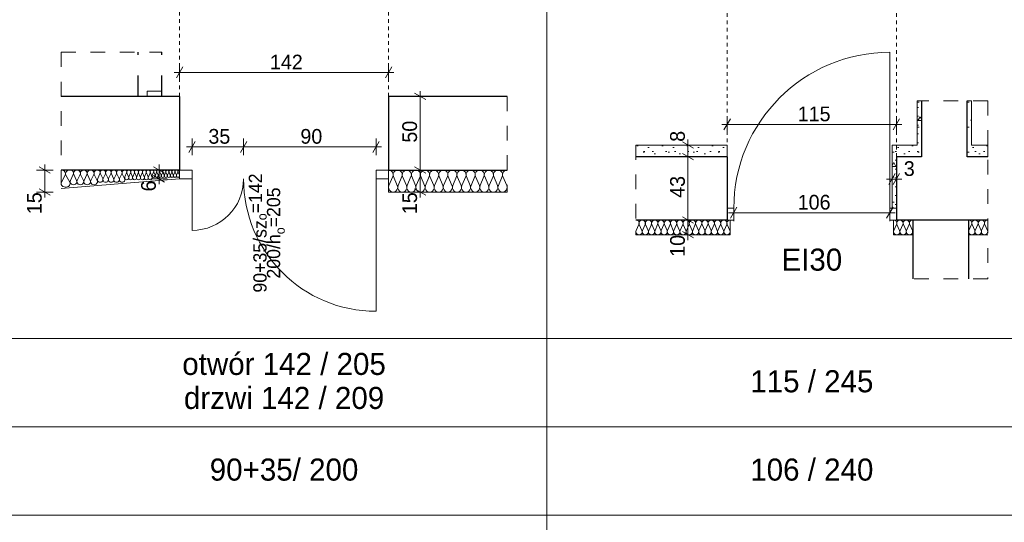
# Model space of a CAD drawing. Extents: x -11111 to 81789, y 5521 to 20371.
# Tile 11 of 13: x 70758 to 77447, y 13171 to 16586. Entities that reach past the tile are written whole.
import ezdxf

# ---------------------------------------------------------------- set-up
doc = ezdxf.new("R2010")
doc.units = 0
doc.header["$MEASUREMENT"] = 0
for name, pattern in [('Dashed', [282.222223, 141.111112, -141.111112]), ('Hidden Line', [50, 25, -25]), ('Przerywana', [200, 100, -100])]:
    doc.linetypes.add(name, pattern=pattern)
doc.layers.add('arch izolacje_Nr_Pióra__3', color=7, linetype='Continuous', lineweight=18, true_color=0xff6600)
doc.layers.add('Arch ocieplenie_Nr_Pióra__22', color=7, linetype='Continuous', lineweight=9, true_color=0x7f7f7f)
doc.layers.add('Arch ocieplenie', color=7, linetype='Continuous')
doc.layers.add('Arch wymiary', color=7, linetype='Continuous')
for name, color, linetype, lineweight in [('Arch ocieplenie_Nr_Pióra__21', 7, 'Continuous', 13), ('Arch opisy okien_Nr_Pióra__1', 7, 'Continuous', 25), ('Arch opisy_Nr_Pióra__21', 7, 'Continuous', 13), ('Arch wymiary_Nr_Pióra__5', 7, 'Continuous', 13), ('INWENT OPISY_Nr_Pióra__21', 7, 'Continuous', 13), ('INWENT. DRZWI_Nr_Pióra__21', 7, 'Continuous', 13), ('INWENT.ŚCIANY_Nr_Pióra__1', 7, 'Continuous', 25), ('INWENT.ŚCIANY_Nr_Pióra__21', 7, 'Continuous', 13), ('INWENT.ŚCIANY_Nr_Pióra__5', 7, 'Continuous', 13)]:
    doc.layers.add(name, color=color, linetype=linetype, lineweight=lineweight)
doc.styles.add('GENERATED_STYLE_1', font='txt')
doc.styles.add('GENERATED_STYLE_2', font='txt')
doc.styles.add('GENERATED_STYLE_3', font='txt')
doc.styles.add('GENERATED_STYLE_9', font='txt')
doc.dimstyles.new('GENERATED_STYLE__1', dxfattribs={"dimtxt": 100, "dimasz": 57, "dimexe": 0.18, "dimexo": 0, "dimgap": 0.09, "dimtad": 1, "dimtih": 1, "dimtoh": 1, "dimdec": 0, "dimlfac": 0.1, "dimzin": 0, "dimdsep": 46, "dimtxsty": 'GENERATED_STYLE_1', "dimblk": 'ARROWHEAD_2', "dimblk1": 'ARROWHEAD_2', "dimblk2": 'ARROWHEAD_2', "dimcen": 0.09, "dimclrd": 7, "dimclre": 7, "dimclrt": 7, "dimadec": 0, "dimazin": 0, "dimtfac": 1, "dimtdec": 4, "dimtmove": 0, "dimatfit": 3, "dimfxl": 0, "dimtolj": 1, "dimtzin": 0, "dimarcsym": 0})
doc.dimstyles.new('GENERATED_STYLE__2', dxfattribs={"dimtxt": 100, "dimasz": 57, "dimexe": 0.18, "dimexo": 0, "dimgap": 0.09, "dimtad": 1, "dimdec": 0, "dimlfac": 0.1, "dimzin": 0, "dimdsep": 46, "dimtxsty": 'GENERATED_STYLE_1', "dimblk": 'ARROWHEAD_2', "dimblk1": 'ARROWHEAD_2', "dimblk2": 'ARROWHEAD_2', "dimcen": 0.09, "dimclrd": 7, "dimclre": 7, "dimclrt": 7, "dimadec": 0, "dimazin": 0, "dimtfac": 1, "dimtdec": 4, "dimtmove": 0, "dimatfit": 3, "dimfxl": 0, "dimtolj": 1, "dimtzin": 0, "dimarcsym": 0})
doc.dimstyles.new('GENERATED_STYLE__3', dxfattribs={"dimtxt": 100, "dimasz": 57, "dimexe": 0.18, "dimexo": 0, "dimgap": 0.09, "dimtad": 1, "dimtih": 1, "dimtoh": 1, "dimdec": 0, "dimlfac": 0.1, "dimzin": 0, "dimdsep": 46, "dimtxsty": 'GENERATED_STYLE_1', "dimblk": 'ARROWHEAD_2', "dimblk1": 'ARROWHEAD_2', "dimblk2": 'ARROWHEAD_2', "dimcen": 0.09, "dimclrd": 7, "dimclre": 7, "dimclrt": 7, "dimadec": 0, "dimazin": 0, "dimtfac": 1, "dimtdec": 4, "dimtmove": 2, "dimatfit": 3, "dimfxl": 0, "dimtolj": 1, "dimtzin": 0, "dimarcsym": 0})
pattern_1 = [(0, (0, 0), (0, 311.7692), [30, -150]), (0, (90, 155.9), (0, 311.7692), [30, -150]), (60, (0, 0), (-270, 155.8846), [30, -150]), (60, (180, 0), (-270, 155.8846), [30, -150]), (120, (30, 0), (270, 155.8846), [30, -150]), (120, (210, 0), (270, 155.8846), [30, -150]), (0, (0, 30), (0, 60.000002), [0, -60, 0, -90.000004]), (45, (30, 30), (-42.42641, 42.42641), [0, -45, 0, -75.000003])]

# ---------------------------------------------------------------- blocks, each defined once
blk = doc.blocks.new('Izolacja cieplna 14_3', base_point=(77334.1, 15224.3))
at = {"layer": 'Arch ocieplenie_Nr_Pióra__22', "linetype": 'Continuous'}
for p, q in [((77223.9, 15194.5), (77205.9, 15154.1)), ((77245.6, 15154.1), (77227.6, 15194.5)), ((77267.3, 15194.5), (77249.2, 15154.1)), ((77288.9, 15154.1), (77270.9, 15194.5)), ((77310.6, 15194.5), (77292.6, 15154.1)), ((77332.3, 15154.1), (77314.2, 15194.5))]:
    blk.add_line(p, q, dxfattribs=at)
for centre, start_param, end_param in [((77204.1, 15203.1), 2.7288, 4.712389), ((77247.4, 15203.1), 2.7288, 6.695979), ((77290.8, 15203.1), 2.7288, 6.695979), ((77334.1, 15203.1), 4.712389, 6.695979), ((77225.8, 15145.6), 5.870392, 9.837571), ((77269.1, 15145.6), 5.870392, 9.837571), ((77312.4, 15145.6), 5.870392, 9.837571)]:
    blk.add_ellipse(centre, major_axis=(-21.7, 0), ratio=0.98157, start_param=start_param, end_param=end_param, dxfattribs=at)
blk = doc.blocks.new('Izolacja cieplna 14_4', base_point=(75584.1, 15224.3))
at = {"layer": 'Arch ocieplenie_Nr_Pióra__22', "linetype": 'Continuous'}
for p, q in [((74963.6, 15194.5), (74945.9, 15154.1)), ((74985, 15154.1), (74967.2, 15194.5)), ((75006.3, 15194.5), (74988.5, 15154.1)), ((75027.6, 15154.1), (75009.9, 15194.5)), ((75049, 15194.5), (75031.2, 15154.1)), ((75070.3, 15154.1), (75052.5, 15194.5)), ((75091.6, 15194.5), (75073.9, 15154.1)), ((75113, 15154.1), (75095.2, 15194.5)), ((75134.3, 15194.5), (75116.5, 15154.1)), ((75155.6, 15154.1), (75137.9, 15194.5)), ((75177, 15194.5), (75159.2, 15154.1)), ((75198.3, 15154.1), (75180.5, 15194.5)), ((75219.6, 15194.5), (75201.9, 15154.1)), ((75241, 15154.1), (75223.2, 15194.5)), ((75262.3, 15194.5), (75244.5, 15154.1)), ((75283.6, 15154.1), (75265.9, 15194.5)), ((75305, 15194.5), (75287.2, 15154.1)), ((75326.3, 15154.1), (75308.5, 15194.5)), ((75347.6, 15194.5), (75329.9, 15154.1)), ((75369, 15154.1), (75351.2, 15194.5)), ((75390.3, 15194.5), (75372.5, 15154.1)), ((75411.6, 15154.1), (75393.9, 15194.5)), ((75433, 15194.5), (75415.2, 15154.1)), ((75454.3, 15154.1), (75436.5, 15194.5)), ((75475.6, 15194.5), (75457.9, 15154.1)), ((75497, 15154.1), (75479.2, 15194.5)), ((75518.3, 15194.5), (75500.5, 15154.1)), ((75539.6, 15154.1), (75521.9, 15194.5)), ((75561, 15194.5), (75543.2, 15154.1)), ((75582.3, 15154.1), (75564.5, 15194.5))]:
    blk.add_line(p, q, dxfattribs=at)
for centre, start_param, end_param in [((74944.1, 15203.1), 2.7288, 4.712389), ((74986.8, 15203.1), 2.7288, 6.695979), ((75029.4, 15203.1), 2.7288, 6.695979), ((75072.1, 15203.1), 2.7288, 6.695979), ((75114.8, 15203.1), 2.7288, 6.695979), ((75157.4, 15203.1), 2.7288, 6.695979), ((75200.1, 15203.1), 2.7288, 6.695979), ((75242.8, 15203.1), 2.7288, 6.695979), ((75285.4, 15203.1), 2.7288, 6.695979), ((75328.1, 15203.1), 2.7288, 6.695979), ((75370.8, 15203.1), 2.7288, 6.695979), ((75413.4, 15203.1), 2.7288, 6.695979), ((75456.1, 15203.1), 2.7288, 6.695979), ((75498.8, 15203.1), 2.7288, 6.695979), ((75541.4, 15203.1), 2.7288, 6.695979), ((75584.1, 15203.1), 4.712389, 6.695979), ((74965.4, 15145.6), 5.870392, 9.837571), ((75008.1, 15145.6), 5.870392, 9.837571), ((75050.8, 15145.6), 5.870392, 9.837571), ((75093.4, 15145.6), 5.870392, 9.837571), ((75136.1, 15145.6), 5.870392, 9.837571), ((75178.8, 15145.6), 5.870392, 9.837571), ((75221.4, 15145.6), 5.870392, 9.837571), ((75264.1, 15145.6), 5.870392, 9.837571), ((75306.8, 15145.6), 5.870392, 9.837571), ((75349.4, 15145.6), 5.870392, 9.837571), ((75392.1, 15145.6), 5.870392, 9.837571), ((75434.8, 15145.6), 5.870392, 9.837571), ((75477.4, 15145.6), 5.870392, 9.837571), ((75520.1, 15145.6), 5.870392, 9.837571), ((75562.8, 15145.6), 5.870392, 9.837571)]:
    blk.add_ellipse(centre, major_axis=(-21.3, 0), ratio=0.996929, start_param=start_param, end_param=end_param, dxfattribs=at)
blk = doc.blocks.new('Izolacja cieplna 14_5', base_point=(76824.1, 15224.3))
at = {"layer": 'Arch ocieplenie_Nr_Pióra__22', "linetype": 'Continuous'}
for p, q in [((76713.9, 15194.5), (76695.9, 15154.1)), ((76735.6, 15154.1), (76717.6, 15194.5)), ((76757.3, 15194.5), (76739.2, 15154.1)), ((76778.9, 15154.1), (76760.9, 15194.5)), ((76800.6, 15194.5), (76782.6, 15154.1)), ((76822.3, 15154.1), (76804.2, 15194.5))]:
    blk.add_line(p, q, dxfattribs=at)
for centre, start_param, end_param in [((76694.1, 15203.1), 2.7288, 4.712389), ((76737.4, 15203.1), 2.7288, 6.695979), ((76780.8, 15203.1), 2.7288, 6.695979), ((76824.1, 15203.1), 4.712389, 6.695979), ((76715.8, 15145.6), 5.870392, 9.837571), ((76759.1, 15145.6), 5.870392, 9.837571), ((76802.4, 15145.6), 5.870392, 9.837571)]:
    blk.add_ellipse(centre, major_axis=(-21.7, 0), ratio=0.98157, start_param=start_param, end_param=end_param, dxfattribs=at)
blk = doc.blocks.new('Izolacja cieplna 14_7', base_point=(73264.1, 15564.3))
at = {"layer": 'Arch ocieplenie_Nr_Pióra__22', "linetype": 'Continuous'}
for p, q in [((73266.7, 15459), (73292.4, 15519.6)), ((73297.7, 15519.6), (73323.4, 15459)), ((73328.6, 15459), (73354.4, 15519.6)), ((73359.6, 15519.6), (73385.3, 15459)), ((73390.5, 15459), (73416.3, 15519.6)), ((73421.5, 15519.6), (73447.3, 15459)), ((73452.5, 15459), (73478.2, 15519.6)), ((73483.4, 15519.6), (73509.2, 15459)), ((73514.4, 15459), (73540.1, 15519.6)), ((73545.3, 15519.6), (73571.1, 15459)), ((73576.3, 15459), (73602.1, 15519.6)), ((73607.3, 15519.6), (73633, 15459)), ((73638.2, 15459), (73664, 15519.6)), ((73669.2, 15519.6), (73694.9, 15459)), ((73700.2, 15459), (73725.9, 15519.6)), ((73731.1, 15519.6), (73756.9, 15459)), ((73762.1, 15459), (73787.8, 15519.6)), ((73793, 15519.6), (73818.8, 15459)), ((73824, 15459), (73849.8, 15519.6)), ((73855, 15519.6), (73880.7, 15459)), ((73885.9, 15459), (73911.7, 15519.6)), ((73916.9, 15519.6), (73942.6, 15459)), ((73947.8, 15459), (73973.6, 15519.6)), ((73978.8, 15519.6), (74004.6, 15459)), ((74009.8, 15459), (74035.5, 15519.6)), ((74040.7, 15519.6), (74066.5, 15459))]:
    blk.add_line(p, q, dxfattribs=at)
for centre, start_param, end_param in [((73264.1, 15532.4), 4.299596, 6.283185), ((73326, 15532.4), 4.299595, 8.266774), ((73387.9, 15532.4), 4.299595, 8.266774), ((73449.9, 15532.4), 4.299595, 8.266774), ((73511.8, 15532.4), 4.299595, 8.266774), ((73573.7, 15532.4), 4.299595, 8.266774), ((73635.6, 15532.4), 4.299595, 8.266774), ((73697.5, 15532.4), 4.299595, 8.266774), ((73759.5, 15532.4), 4.299595, 8.266774), ((73821.4, 15532.4), 4.299595, 8.266774), ((73883.3, 15532.4), 4.299595, 8.266774), ((73945.2, 15532.4), 4.299595, 8.266774), ((74007.2, 15532.4), 4.299595, 8.266774), ((74069.1, 15532.4), 6.283185, 8.266774), ((73295.1, 15446.2), 1.158003, 5.125183), ((73357, 15446.2), 1.158003, 5.125183), ((73418.9, 15446.2), 1.158003, 5.125183), ((73480.8, 15446.2), 1.158003, 5.125183), ((73542.7, 15446.2), 1.158003, 5.125183), ((73604.7, 15446.2), 1.158003, 5.125183), ((73666.6, 15446.2), 1.158003, 5.125183), ((73728.5, 15446.2), 1.158003, 5.125183), ((73790.4, 15446.2), 1.158003, 5.125183), ((73852.4, 15446.2), 1.158003, 5.125183), ((73914.3, 15446.2), 1.158003, 5.125183), ((73976.2, 15446.2), 1.158003, 5.125183), ((74038.1, 15446.2), 1.158003, 5.125183)]:
    blk.add_ellipse(centre, major_axis=(0, 31.9), ratio=0.970529, start_param=start_param, end_param=end_param, dxfattribs=at)
blk = doc.blocks.new('Izolacja cieplna 14_21', base_point=(71039.1, 15564.3))
at = {"layer": 'Arch ocieplenie_Nr_Pióra__22', "linetype": 'Continuous'}
for p, q in [((71041.7, 15482.4), (71067.3, 15529.6)), ((71072.5, 15529.6), (71098.2, 15482.4))]:
    blk.add_line(p, q, dxfattribs=at)
for centre, start_param, end_param in [((71039.1, 15539.5), 5.870392, 7.853982), ((71100.8, 15539.5), 1.570796, 3.554385), ((71069.9, 15472.5), 2.728799, 6.695979)]:
    blk.add_ellipse(centre, major_axis=(30.8, 0), ratio=0.804743, start_param=start_param, end_param=end_param, dxfattribs=at)
blk = doc.blocks.new('Izolacja cieplna 14_22', base_point=(71100.8, 15564.3))
at = {"layer": 'Arch ocieplenie_Nr_Pióra__22', "linetype": 'Continuous'}
for p, q in [((71102.7, 15494.1), (71122, 15534.5)), ((71125.9, 15534.5), (71145.3, 15494.1)), ((71149.2, 15494.1), (71168.5, 15534.5)), ((71172.4, 15534.5), (71191.7, 15494.1)), ((71195.6, 15494.1), (71215, 15534.5)), ((71218.9, 15534.5), (71238.2, 15494.1)), ((71242.1, 15494.1), (71261.4, 15534.5)), ((71265.3, 15534.5), (71284.6, 15494.1))]:
    blk.add_line(p, q, dxfattribs=at)
for centre, start_param, end_param in [((71100.8, 15543.1), 5.870392, 7.853982), ((71147.2, 15543.1), 5.870392, 9.837571), ((71193.7, 15543.1), 5.870392, 9.837571), ((71240.1, 15543.1), 5.870392, 9.837571), ((71286.6, 15543.1), 1.570796, 3.554385), ((71124, 15485.6), 2.728799, 6.695979), ((71170.4, 15485.6), 2.728799, 6.695979), ((71216.9, 15485.6), 2.728799, 6.695979), ((71263.4, 15485.6), 2.728799, 6.695979)]:
    blk.add_ellipse(centre, major_axis=(23.2, 0), ratio=0.915593, start_param=start_param, end_param=end_param, dxfattribs=at)
blk = doc.blocks.new('Izolacja cieplna 14_23', base_point=(71286.6, 15564.3))
at = {"layer": 'Arch ocieplenie_Nr_Pióra__22', "linetype": 'Continuous'}
for p, q in [((71288.2, 15505.8), (71303.6, 15539.5)), ((71306.7, 15539.5), (71322.2, 15505.8)), ((71325.3, 15505.8), (71340.8, 15539.5)), ((71343.9, 15539.5), (71359.4, 15505.8)), ((71362.5, 15505.8), (71377.9, 15539.5)), ((71381.1, 15539.5), (71396.5, 15505.8)), ((71399.7, 15505.8), (71415.1, 15539.5)), ((71418.2, 15539.5), (71433.7, 15505.8)), ((71436.8, 15505.8), (71452.3, 15539.5)), ((71455.4, 15539.5), (71470.9, 15505.8))]:
    blk.add_line(p, q, dxfattribs=at)
for centre, start_param, end_param in [((71286.6, 15546.6), 5.870392, 7.853982), ((71323.8, 15546.6), 5.870392, 9.837571), ((71360.9, 15546.6), 5.870392, 9.837571), ((71398.1, 15546.6), 5.870392, 9.837571), ((71435.3, 15546.6), 5.870392, 9.837571), ((71472.4, 15546.6), 1.570796, 3.554385), ((71305.2, 15498.7), 2.728799, 6.695979), ((71342.3, 15498.7), 2.728799, 6.695979), ((71379.5, 15498.7), 2.728799, 6.695979), ((71416.7, 15498.7), 2.728799, 6.695979), ((71453.8, 15498.7), 2.728799, 6.695979)]:
    blk.add_ellipse(centre, major_axis=(18.6, 0), ratio=0.953756, start_param=start_param, end_param=end_param, dxfattribs=at)
blk = doc.blocks.new('Izolacja cieplna 14_24', base_point=(71472.4, 15564.3))
at = {"layer": 'Arch ocieplenie_Nr_Pióra__22', "linetype": 'Continuous'}
for p, q in [((71473.5, 15517.5), (71484.6, 15544.5)), ((71486.8, 15544.5), (71497.9, 15517.5)), ((71500.1, 15517.5), (71511.1, 15544.5)), ((71513.4, 15544.5), (71524.4, 15517.5)), ((71526.6, 15517.5), (71537.7, 15544.5)), ((71539.9, 15544.5), (71551, 15517.5)), ((71553.2, 15517.5), (71564.2, 15544.5)), ((71566.5, 15544.5), (71577.5, 15517.5)), ((71579.7, 15517.5), (71590.8, 15544.5)), ((71593, 15544.5), (71604, 15517.5)), ((71606.3, 15517.5), (71617.3, 15544.5)), ((71619.5, 15544.5), (71630.6, 15517.5)), ((71632.8, 15517.5), (71643.9, 15544.5)), ((71646.1, 15544.5), (71657.1, 15517.5))]:
    blk.add_line(p, q, dxfattribs=at)
for centre, start_param, end_param in [((71485.7, 15511.8), 1.158003, 5.125183), ((71472.4, 15550.1), 4.299596, 6.283185), ((71499, 15550.1), 4.299595, 8.266774), ((71512.2, 15511.8), 1.158003, 5.125183), ((71525.5, 15550.1), 4.299595, 8.266774), ((71538.8, 15511.8), 1.158003, 5.125183), ((71552.1, 15550.1), 4.299595, 8.266774), ((71565.3, 15511.8), 1.158003, 5.125183), ((71578.6, 15550.1), 4.299595, 8.266774), ((71591.9, 15511.8), 1.158003, 5.125183), ((71605.2, 15550.1), 4.299595, 8.266774), ((71618.4, 15511.8), 1.158003, 5.125183), ((71631.7, 15550.1), 4.299595, 8.266774), ((71645, 15511.8), 1.158003, 5.125183), ((71658.3, 15550.1), 6.283185, 8.266774)]:
    blk.add_ellipse(centre, major_axis=(0, 14.2), ratio=0.936131, start_param=start_param, end_param=end_param, dxfattribs=at)
blk = doc.blocks.new('Izolacja cieplna 14_25', base_point=(71658.3, 15564.3))
at = {"layer": 'Arch ocieplenie_Nr_Pióra__22', "linetype": 'Continuous'}
for p, q in [((71659.1, 15529.2), (71667.7, 15549.4)), ((71669.4, 15549.4), (71678, 15529.2)), ((71679.8, 15529.2), (71688.4, 15549.4)), ((71690.1, 15549.4), (71698.7, 15529.2)), ((71700.4, 15529.2), (71709, 15549.4)), ((71710.7, 15549.4), (71719.3, 15529.2)), ((71721.1, 15529.2), (71729.7, 15549.4)), ((71731.4, 15549.4), (71740, 15529.2)), ((71741.7, 15529.2), (71750.3, 15549.4)), ((71752, 15549.4), (71760.6, 15529.2)), ((71762.4, 15529.2), (71771, 15549.4)), ((71772.7, 15549.4), (71781.3, 15529.2)), ((71783, 15529.2), (71791.6, 15549.4)), ((71793.3, 15549.4), (71801.9, 15529.2)), ((71803.7, 15529.2), (71812.2, 15549.4)), ((71814, 15549.4), (71822.6, 15529.2)), ((71824.3, 15529.2), (71832.9, 15549.4)), ((71834.6, 15549.4), (71843.2, 15529.2))]:
    blk.add_line(p, q, dxfattribs=at)
for centre, start_param, end_param in [((71668.6, 15525), 1.158003, 5.125183), ((71658.3, 15553.7), 4.299596, 6.283185), ((71678.9, 15553.7), 4.299595, 8.266774), ((71689.2, 15525), 1.158003, 5.125183), ((71699.6, 15553.7), 4.299595, 8.266774), ((71709.9, 15525), 1.158003, 5.125183), ((71720.2, 15553.7), 4.299595, 8.266774), ((71730.5, 15525), 1.158003, 5.125183), ((71740.8, 15553.7), 4.299595, 8.266774), ((71751.2, 15525), 1.158003, 5.125183), ((71761.5, 15553.7), 4.299595, 8.266774), ((71771.8, 15525), 1.158003, 5.125183), ((71782.1, 15553.7), 4.299595, 8.266774), ((71792.5, 15525), 1.158003, 5.125183), ((71802.8, 15553.7), 4.299595, 8.266774), ((71813.1, 15525), 1.158003, 5.125183), ((71823.4, 15553.7), 4.299595, 8.266774), ((71833.8, 15525), 1.158003, 5.125183), ((71844.1, 15553.7), 0, 1.983589)]:
    blk.add_ellipse(centre, major_axis=(0, 10.6), ratio=0.970774, start_param=start_param, end_param=end_param, dxfattribs=at)
blk = doc.blocks.new('Ściana_7', base_point=(76884.1, 15654.3))
at = {"layer": 'Arch ocieplenie_Nr_Pióra__21', "linetype": 'Continuous'}
h = blk.add_hatch(dxfattribs=at)
h.set_pattern_fill('Structural_Concrete', color=256, style=0, pattern_type=2)
h.set_pattern_definition(pattern_1)
h.paths.add_polyline_path([(76854.1, 15734.3), (76684.1, 15734.3), (76714.1, 15654.3), (76884.1, 15654.3)], flags=0)
for p, q in [((76854.1, 15734.3), (76684.1, 15734.3)), ((76714.1, 15654.3), (76884.1, 15654.3))]:
    blk.add_line(p, q, dxfattribs=at)
blk = doc.blocks.new('Ściana_9', base_point=(77194.1, 15654.3))
at = {"layer": 'Arch ocieplenie_Nr_Pióra__21', "linetype": 'Continuous'}
h = blk.add_hatch(dxfattribs=at)
h.set_pattern_fill('Structural_Concrete', color=256, style=0, pattern_type=2)
h.set_pattern_definition(pattern_1)
h.paths.add_polyline_path([(77224.1, 15734.3), (77224.1, 16034.3), (77194.1, 16034.3), (77194.1, 15654.3)], flags=0)
for p, q in [((77224.1, 16034.3), (77194.1, 16034.3)), ((77194.1, 16034.3), (77194.1, 15654.3)), ((77224.1, 15734.3), (77224.1, 16034.3))]:
    blk.add_line(p, q, dxfattribs=at)
blk = doc.blocks.new('Ściana_10', base_point=(76884.1, 16034.3))
at = {"layer": 'Arch ocieplenie_Nr_Pióra__21', "linetype": 'Continuous'}
h = blk.add_hatch(dxfattribs=at)
h.set_pattern_fill('Structural_Concrete', color=256, style=0, pattern_type=2)
h.set_pattern_definition(pattern_1)
h.paths.add_polyline_path([(76854.1, 16034.3), (76854.1, 15734.3), (76884.1, 15654.3), (76884.1, 16034.3)], flags=0)
for p, q in [((76854.1, 16034.3), (76854.1, 15734.3)), ((76884.1, 16034.3), (76854.1, 16034.3)), ((76884.1, 15654.3), (76884.1, 16034.3))]:
    blk.add_line(p, q, dxfattribs=at)
blk = doc.blocks.new('Ściana_11', base_point=(77334.1, 15654.3))
at = {"layer": 'Arch ocieplenie_Nr_Pióra__21', "linetype": 'Continuous'}
h = blk.add_hatch(dxfattribs=at)
h.set_pattern_fill('Structural_Concrete', color=256, style=0, pattern_type=2)
h.set_pattern_definition(pattern_1)
h.paths.add_polyline_path([(77334.1, 15734.3), (77224.1, 15734.3), (77194.1, 15654.3), (77334.1, 15654.3)], flags=0)
for p, q in [((77334.1, 15734.3), (77224.1, 15734.3)), ((77334.1, 15654.3), (77334.1, 15734.3)), ((77194.1, 15654.3), (77334.1, 15654.3))]:
    blk.add_line(p, q, dxfattribs=at)
blk = doc.blocks.new('Ściana_12', base_point=(76714.1, 15304.3))
at = {"layer": 'Arch ocieplenie_Nr_Pióra__21', "linetype": 'Continuous'}
h = blk.add_hatch(dxfattribs=at)
h.set_pattern_fill('Structural_Concrete', color=256, style=0, pattern_type=2)
h.set_pattern_definition(pattern_1)
h.paths.add_polyline_path([(76714.1, 15304.3), (76714.1, 15654.3), (76684.1, 15734.3), (76684.1, 15304.3)], flags=0)
for p, q in [((76684.1, 15734.3), (76684.1, 15304.3)), ((76714.1, 15304.3), (76714.1, 15654.3)), ((76684.1, 15304.3), (76714.1, 15304.3))]:
    blk.add_line(p, q, dxfattribs=at)
blk = doc.blocks.new('Ściana_13', base_point=(75564.1, 15654.3))
at = {"layer": 'Arch ocieplenie_Nr_Pióra__21', "linetype": 'Continuous'}
h = blk.add_hatch(dxfattribs=at)
h.set_pattern_fill('Structural_Concrete', color=256, style=0, pattern_type=2)
h.set_pattern_definition(pattern_1)
h.paths.add_polyline_path([(75564.1, 15734.3), (74944.1, 15734.3), (74944.1, 15654.3), (75564.1, 15654.3)], flags=0)
for p, q in [((75564.1, 15734.3), (74944.1, 15734.3)), ((74944.1, 15734.3), (74944.1, 15654.3)), ((75564.1, 15654.3), (75564.1, 15734.3)), ((74944.1, 15654.3), (75564.1, 15654.3))]:
    blk.add_line(p, q, dxfattribs=at)
blk = doc.blocks.new('*D131')
at = {"layer": 'Arch wymiary_Nr_Pióra__5', "linetype": 'Continuous'}
for p, q in [((71892.4, 15721.6), (71929.1, 15721.6)), ((71950.7, 15759.1), (71907.4, 15684.1)), ((71929.1, 15665.3), (71929.1, 15777.8)), ((71929.1, 15721.6), (72279.1, 15721.6)), ((72300.7, 15759.1), (72257.4, 15684.1)), ((72279.1, 15665.3), (72279.1, 15777.8))]:
    blk.add_line(p, q, dxfattribs=at)
at = {"layer": 'Arch wymiary_Nr_Pióra__5', "char_height": 100, "attachment_point": 7, "style": 'GENERATED_STYLE_1'}
for s, insert in [('{35}', (72040.1, 15741.6)), ('{90}', (72665.1, 15741.6))]:
    blk.add_mtext(s, dxfattribs=dict(at, insert=insert))
blk = doc.blocks.new('ARROWHEAD_2')
at = {"color": 0, "linetype": 'Continuous', "lineweight": 0}
for p, q in [((0, 0), (-1, 0)), ((-0.38, -0.66), (0.38, 0.66))]:
    blk.add_line(p, q, dxfattribs=at)
blk = doc.blocks.new('*D132')
at = {"layer": 'Arch wymiary_Nr_Pióra__5', "linetype": 'Continuous'}
for p, q in [((72300.7, 15759.1), (72257.4, 15684.1)), ((72279.1, 15665.3), (72279.1, 15777.8)), ((72279.1, 15721.6), (73179.1, 15721.6)), ((73157.4, 15684.1), (73200.7, 15759.1)), ((73179.1, 15665.3), (73179.1, 15777.8)), ((73179.1, 15721.6), (73215.8, 15721.6))]:
    blk.add_line(p, q, dxfattribs=at)
at = {"layer": 'Arch wymiary_Nr_Pióra__5', "char_height": 100, "attachment_point": 7, "style": 'GENERATED_STYLE_1'}
for s, insert in [('{35}', (72040.1, 15741.6)), ('{90}', (72665.1, 15741.6))]:
    blk.add_mtext(s, dxfattribs=dict(at, insert=insert))
blk = doc.blocks.new('*D133')
at = {"layer": 'Arch wymiary_Nr_Pióra__5', "linetype": 'Continuous'}
for p, q in [((71865.7, 16265.3), (71822.4, 16190.3)), ((71844.1, 16171.6), (71844.1, 16284.1)), ((73242.4, 16190.3), (73285.7, 16265.3)), ((73264.1, 16171.6), (73264.1, 16284.1)), ((71807.4, 16227.8), (71844.1, 16227.8)), ((71844.1, 16227.8), (73264.1, 16227.8)), ((73264.1, 16227.8), (73300.8, 16227.8))]:
    blk.add_line(p, q, dxfattribs=at)
at = {"layer": 'Arch wymiary_Nr_Pióra__5', "insert": (72458.1, 16247.8), "char_height": 100, "attachment_point": 7, "style": 'GENERATED_STYLE_1'}
blk.add_mtext('{142}', dxfattribs=at)
blk = doc.blocks.new('*D136')
at = {"layer": 'Arch wymiary_Nr_Pióra__5', "linetype": 'Continuous'}
for p, q in [((71742.2, 15542.7), (71667.2, 15586)), ((71704.7, 15564.3), (71704.7, 15601)), ((71761, 15564.3), (71648.5, 15564.3)), ((71667.2, 15526), (71742.2, 15482.7)), ((71704.7, 15504.3), (71704.7, 15564.3)), ((71761, 15504.3), (71648.5, 15504.3)), ((71704.7, 15467.7), (71704.7, 15504.3))]:
    blk.add_line(p, q, dxfattribs=at)
at = {"layer": 'Arch wymiary_Nr_Pióra__5', "insert": (71684.7, 15418.7), "char_height": 100, "attachment_point": 7, "rotation": 90, "style": 'GENERATED_STYLE_1'}
blk.add_mtext('{6}', dxfattribs=at)
blk = doc.blocks.new('*D137')
at = {"layer": 'Arch wymiary_Nr_Pióra__5', "linetype": 'Continuous'}
for p, q in [((70966.4, 15542.7), (70891.4, 15586)), ((70928.9, 15564.3), (70928.9, 15601)), ((70985.2, 15564.3), (70872.7, 15564.3)), ((70928.9, 15414.3), (70928.9, 15564.3)), ((70985.2, 15414.3), (70872.7, 15414.3)), ((70891.4, 15436), (70966.4, 15392.7)), ((70928.9, 15377.7), (70928.9, 15414.3))]:
    blk.add_line(p, q, dxfattribs=at)
at = {"layer": 'Arch wymiary_Nr_Pióra__5', "insert": (70908.9, 15264.6), "char_height": 100, "attachment_point": 7, "rotation": 90, "style": 'GENERATED_STYLE_1'}
blk.add_mtext('{15}', dxfattribs=at)
blk = doc.blocks.new('*D138')
at = {"layer": 'Arch wymiary_Nr_Pióra__5', "linetype": 'Continuous'}
for p, q in [((73441.1, 15586), (73516.1, 15542.7)), ((73534.8, 15564.3), (73422.3, 15564.3)), ((73478.6, 15414.3), (73478.6, 15564.3)), ((73534.8, 15414.3), (73422.3, 15414.3)), ((73441.1, 15436), (73516.1, 15392.7)), ((73478.6, 15377.6), (73478.6, 15414.3))]:
    blk.add_line(p, q, dxfattribs=at)
at = {"layer": 'Arch wymiary_Nr_Pióra__5', "char_height": 100, "attachment_point": 7, "rotation": 90, "style": 'GENERATED_STYLE_1'}
for s, insert in [('{50}', (73458.6, 15750.3)), ('{15}', (73458.6, 15264.6))]:
    blk.add_mtext(s, dxfattribs=dict(at, insert=insert))
blk = doc.blocks.new('*D139')
at = {"layer": 'Arch wymiary_Nr_Pióra__5', "linetype": 'Continuous'}
for p, q in [((73534.8, 16064.3), (73422.3, 16064.3)), ((73516.1, 16042.7), (73441.1, 16086)), ((73478.6, 16064.3), (73478.6, 16101)), ((73478.6, 15564.3), (73478.6, 16064.3)), ((73441.1, 15586), (73516.1, 15542.7)), ((73534.8, 15564.3), (73422.3, 15564.3))]:
    blk.add_line(p, q, dxfattribs=at)
at = {"layer": 'Arch wymiary_Nr_Pióra__5', "char_height": 100, "attachment_point": 7, "rotation": 90, "style": 'GENERATED_STYLE_1'}
for s, insert in [('{50}', (73458.6, 15750.3)), ('{15}', (73458.6, 15264.6))]:
    blk.add_mtext(s, dxfattribs=dict(at, insert=insert))
blk = doc.blocks.new('*D140')
at = {"layer": 'Arch wymiary_Nr_Pióra__5', "linetype": 'Continuous'}
for p, q in [((75564.1, 15818), (75564.1, 15930.5)), ((76714.1, 15818), (76714.1, 15930.5)), ((75527.4, 15874.2), (75564.1, 15874.2)), ((75585.7, 15911.7), (75542.4, 15836.7)), ((75564.1, 15874.2), (76714.1, 15874.2)), ((76692.4, 15836.7), (76735.7, 15911.7)), ((76714.1, 15874.2), (76750.8, 15874.2))]:
    blk.add_line(p, q, dxfattribs=at)
at = {"layer": 'Arch wymiary_Nr_Pióra__5', "insert": (76043.1, 15894.2), "char_height": 100, "attachment_point": 7, "style": 'GENERATED_STYLE_1'}
blk.add_mtext('{115}', dxfattribs=at)
blk = doc.blocks.new('*D141')
at = {"layer": 'Arch wymiary_Nr_Pióra__5', "linetype": 'Continuous'}
for p, q in [((75609.1, 15217.9), (75609.1, 15330.4)), ((76669.1, 15217.9), (76669.1, 15330.4)), ((75572.4, 15274.2), (75609.1, 15274.2)), ((75630.7, 15311.7), (75587.4, 15236.7)), ((75609.1, 15274.2), (76669.1, 15274.2)), ((76647.4, 15236.7), (76690.7, 15311.7)), ((76669.1, 15274.2), (76705.8, 15274.2))]:
    blk.add_line(p, q, dxfattribs=at)
at = {"layer": 'Arch wymiary_Nr_Pióra__5', "insert": (76043.1, 15294.2), "char_height": 100, "attachment_point": 7, "style": 'GENERATED_STYLE_1'}
blk.add_mtext('{106}', dxfattribs=at)
blk = doc.blocks.new('*D144')
at = {"layer": 'Arch wymiary_Nr_Pióra__5', "linetype": 'Continuous'}
for p, q in [((75354.1, 15224.3), (75241.6, 15224.3)), ((75260.3, 15246), (75335.3, 15202.7)), ((75297.8, 15124.3), (75297.8, 15224.3)), ((75354.1, 15124.3), (75241.6, 15124.3)), ((75260.3, 15146), (75335.3, 15102.7)), ((75297.8, 15087.7), (75297.8, 15124.3))]:
    blk.add_line(p, q, dxfattribs=at)
at = {"layer": 'Arch wymiary_Nr_Pióra__5', "char_height": 100, "attachment_point": 7, "rotation": 90, "style": 'GENERATED_STYLE_1'}
for s, insert in [('{8}', (75277.8, 15756)), ('{43}', (75277.8, 15375.3)), ('{10}', (75277.8, 14974.7))]:
    blk.add_mtext(s, dxfattribs=dict(at, insert=insert))
blk = doc.blocks.new('*D145')
at = {"layer": 'Arch wymiary_Nr_Pióra__5', "linetype": 'Continuous'}
for p, q in [((75354.1, 15654.3), (75241.6, 15654.3)), ((75260.3, 15676), (75335.3, 15632.7)), ((75297.8, 15224.3), (75297.8, 15654.3)), ((75354.1, 15224.3), (75241.6, 15224.3)), ((75260.3, 15246), (75335.3, 15202.7))]:
    blk.add_line(p, q, dxfattribs=at)
at = {"layer": 'Arch wymiary_Nr_Pióra__5', "char_height": 100, "attachment_point": 7, "rotation": 90, "style": 'GENERATED_STYLE_1'}
for s, insert in [('{8}', (75277.8, 15756)), ('{43}', (75277.8, 15375.3)), ('{10}', (75277.8, 14974.7))]:
    blk.add_mtext(s, dxfattribs=dict(at, insert=insert))
blk = doc.blocks.new('*D146')
at = {"layer": 'Arch wymiary_Nr_Pióra__5', "linetype": 'Continuous'}
for p, q in [((75354.1, 15734.3), (75241.6, 15734.3)), ((75335.3, 15712.7), (75260.3, 15756)), ((75297.8, 15734.3), (75297.8, 15771)), ((75297.8, 15654.3), (75297.8, 15734.3)), ((75354.1, 15654.3), (75241.6, 15654.3)), ((75260.3, 15676), (75335.3, 15632.7))]:
    blk.add_line(p, q, dxfattribs=at)
at = {"layer": 'Arch wymiary_Nr_Pióra__5', "char_height": 100, "attachment_point": 7, "rotation": 90, "style": 'GENERATED_STYLE_1'}
for s, insert in [('{8}', (75277.8, 15756)), ('{43}', (75277.8, 15375.3)), ('{10}', (75277.8, 14974.7))]:
    blk.add_mtext(s, dxfattribs=dict(at, insert=insert))
blk = doc.blocks.new('*D147')
at = {"layer": 'Arch wymiary_Nr_Pióra__5', "linetype": 'Continuous'}
for p, q in [((76662.4, 15465.2), (76705.7, 15540.2)), ((76684.1, 15446.4), (76684.1, 15558.9)), ((76735.7, 15540.2), (76692.4, 15465.2)), ((76714.1, 15446.4), (76714.1, 15558.9)), ((76647.4, 15502.7), (76684.1, 15502.7)), ((76684.1, 15502.7), (76714.1, 15502.7)), ((76714.1, 15502.7), (76750.8, 15502.7))]:
    blk.add_line(p, q, dxfattribs=at)
at = {"layer": 'Arch wymiary_Nr_Pióra__5', "insert": (76763.9, 15522.7), "char_height": 100, "attachment_point": 7, "style": 'GENERATED_STYLE_1'}
blk.add_mtext('{3}', dxfattribs=at)

msp = doc.modelspace()

# ---------------------------------------------------------------- linework, layer by layer
at = {"layer": 'arch izolacje_Nr_Pióra__3', "linetype": 'Continuous'}
for p, q in [((71844.1, 15504.3), (71844.1, 15564.3)), ((73264.1, 15564.3), (73264.1, 15414.3)), ((71039.1, 15439.3), (71844.1, 15504.3)), ((73264.1, 15414.3), (74069.1, 15414.3)), ((74069.1, 15414.3), (73264.1, 15414.3)), ((75584.1, 15224.3), (75584.1, 15124.3)), ((76694.1, 15124.3), (76694.1, 15224.3)), ((75584.1, 15124.3), (74944.1, 15124.3)), ((74944.1, 15124.3), (75584.1, 15124.3)), ((76824.1, 15124.3), (76694.1, 15124.3)), ((77334.1, 15124.3), (77204.1, 15124.3))]:
    msp.add_line(p, q, dxfattribs=at)
at = {"layer": 'Arch opisy_Nr_Pióra__21', "linetype": 'Continuous'}
for p, q in [((74339.1, 20120.6), (74339.1, 8676.2)), ((62389.1, 14420.6), (81539.1, 14420.6)), ((62389.1, 13820.6), (81539.1, 13820.6)), ((62389.1, 13220.6), (81539.1, 13220.6))]:
    msp.add_line(p, q, dxfattribs=at)
at = {"layer": 'INWENT. DRZWI_Nr_Pióra__21', "linetype": 'Continuous'}
for p, q in [((76669.1, 15304.3), (76669.1, 16364.3)), ((71724.1, 16099.3), (71624.1, 16099.3)), ((71624.1, 16099.3), (71624.1, 16064.3)), ((71724.1, 16099.3), (71724.1, 16064.3)), ((71929.1, 15564.3), (71844.1, 15564.3)), ((71844.1, 15564.3), (71844.1, 15504.3)), ((71929.1, 15504.3), (71929.1, 15564.3)), ((73264.1, 15564.3), (73179.1, 15564.3)), ((73179.1, 15564.3), (73179.1, 15504.3)), ((73264.1, 15504.3), (73264.1, 15564.3)), ((71844.1, 15504.3), (71929.1, 15504.3)), ((71929.1, 15154.3), (71929.1, 15504.3)), ((73179.1, 15504.3), (73264.1, 15504.3)), ((73179.1, 15504.3), (73179.1, 14604.3)), ((75564.1, 15304.3), (75609.1, 15304.3)), ((75609.1, 15304.3), (75609.1, 15224.3)), ((76714.1, 15304.3), (76669.1, 15304.3)), ((76669.1, 15304.3), (76669.1, 15224.3)), ((75609.1, 15224.3), (75564.1, 15224.3)), ((76669.1, 15224.3), (76714.1, 15224.3))]:
    msp.add_line(p, q, dxfattribs=at)
for centre, radius, start, end in [((76669.1, 15304.3), 1060, 90, 180), ((71929.1, 15504.3), 350, 270, 0), ((73179.1, 15504.3), 900, 180, 270)]:
    msp.add_arc(centre, radius, start, end, dxfattribs=at)
at = {"layer": 'INWENT.ŚCIANY_Nr_Pióra__1', "linetype": 'Dashed'}
for p, q in [((71564.1, 16064.3), (71564.1, 16364.3)), ((71724.1, 16064.3), (71724.1, 16364.3))]:
    msp.add_line(p, q, dxfattribs=at)
at = {"layer": 'INWENT.ŚCIANY_Nr_Pióra__1', "linetype": 'Continuous'}
for p, q in [((71294.1, 16064.3), (71039.1, 16064.3)), ((71724.1, 16064.3), (71294.1, 16064.3)), ((71844.1, 16064.3), (71724.1, 16064.3)), ((71844.1, 16064.3), (71844.1, 15564.3)), ((73264.1, 16064.3), (73264.1, 15564.3)), ((74069.1, 16064.3), (73264.1, 16064.3)), ((76884.1, 16034.3), (76884.1, 15654.3)), ((77194.1, 15654.3), (77194.1, 16034.3)), ((75564.1, 15654.3), (74944.1, 15654.3)), ((75564.1, 15654.3), (75564.1, 15224.3)), ((76884.1, 15654.3), (76714.1, 15654.3)), ((76714.1, 15654.3), (76714.1, 15224.3)), ((77334.1, 15654.3), (77194.1, 15654.3)), ((71844.1, 15564.3), (71039.1, 15564.3)), ((73264.1, 15564.3), (74069.1, 15564.3)), ((75564.1, 15224.3), (74944.1, 15224.3)), ((77334.1, 15224.3), (76714.1, 15224.3)), ((76824.1, 15224.3), (76824.1, 14824.3)), ((77204.1, 15224.3), (77204.1, 14824.3))]:
    msp.add_line(p, q, dxfattribs=at)
at = {"layer": 'INWENT.ŚCIANY_Nr_Pióra__21', "linetype": 'Przerywana'}
for p, q in [((71039.1, 16364.3), (71039.1, 15414.3)), ((71039.1, 16364.3), (71724.1, 16364.3)), ((74069.1, 16064.3), (74069.1, 15414.3)), ((77334.1, 16034.3), (76854.1, 16034.3)), ((77334.1, 16034.3), (77334.1, 14824.3)), ((74944.1, 15734.3), (74944.1, 15124.3)), ((77334.1, 14824.3), (76824.1, 14824.3))]:
    msp.add_line(p, q, dxfattribs=at)
at = {"layer": 'INWENT.ŚCIANY_Nr_Pióra__5', "linetype": 'Hidden Line'}
for p, q in [((71844.1, 16064.3), (71844.1, 16694.3)), ((73264.1, 16064.3), (73264.1, 16694.3)), ((75564.1, 15654.3), (75564.1, 16694.3)), ((76714.1, 15654.3), (76714.1, 16694.3))]:
    msp.add_line(p, q, dxfattribs=at)

# ---------------------------------------------------------------- block references
at = {"layer": 'Arch ocieplenie'}
for name, p in [('Ściana_10', (76884.1, 16034.3)), ('Ściana_9', (77194.1, 15654.3)), ('Ściana_13', (75564.1, 15654.3)), ('Ściana_7', (76884.1, 15654.3)), ('Ściana_12', (76714.1, 15304.3)), ('Ściana_11', (77334.1, 15654.3))]:
    msp.add_blockref(name, p, dxfattribs=at)
at = {"layer": 'Arch ocieplenie', "color": 104, "linetype": 'Continuous', "lineweight": 13, "true_color": 0x029e21}
for name, p in [('Izolacja cieplna 14_21', (71039.1, 15564.3)), ('Izolacja cieplna 14_22', (71100.8, 15564.3)), ('Izolacja cieplna 14_23', (71286.6, 15564.3)), ('Izolacja cieplna 14_24', (71472.4, 15564.3)), ('Izolacja cieplna 14_25', (71658.3, 15564.3)), ('Izolacja cieplna 14_7', (73264.1, 15564.3)), ('Izolacja cieplna 14_4', (75584.1, 15224.3)), ('Izolacja cieplna 14_5', (76824.1, 15224.3)), ('Izolacja cieplna 14_3', (77334.1, 15224.3))]:
    msp.add_blockref(name, p, dxfattribs=at)

# ---------------------------------------------------------------- texts
at = {"layer": 'Arch opisy okien_Nr_Pióra__1', "linetype": 'Continuous', "char_height": 150, "attachment_point": 2}
for s, insert, style in [('{EI30}', (76139.1, 15030.5), 'GENERATED_STYLE_3'), ('{115 / 245}', (76139.1, 14204.2), 'GENERATED_STYLE_2'), ('{90+35/ 200}', (72554.1, 13604.2), 'GENERATED_STYLE_2'), ('{106 / 240}', (76139.1, 13604.2), 'GENERATED_STYLE_2')]:
    msp.add_mtext(s, dxfattribs=dict(at, insert=insert, style=style))
at = {"layer": 'Arch opisy okien_Nr_Pióra__1', "linetype": 'Continuous', "insert": (72554.1, 14322.1), "char_height": 150, "width": 2370.8, "attachment_point": 2, "line_spacing_factor": 0.9248, "style": 'GENERATED_STYLE_2'}
msp.add_mtext('{otwór 142 / 205\\Pdrzwi 142 / 209}', dxfattribs=at)
at = {"layer": 'INWENT OPISY_Nr_Pióra__21', "linetype": 'Continuous', "insert": (72284.2, 15136.4), "char_height": 90, "width": 855.859, "attachment_point": 2, "rotation": 90, "line_spacing_factor": 0.411465, "style": 'GENERATED_STYLE_9'}
msp.add_mtext('{90+35/sz\\A1{\\H0.7x;\\S ^ o;}=142\\P200/h\\A1{\\H0.7x;\\S ^ o;}=205}', dxfattribs=at)

# ---------------------------------------------------------------- dimensions: what is measured, and where the dimension line sits
at = {"layer": 'Arch wymiary', "linetype": 'Continuous'}
for base, p1, p2, dimstyle, picture, middle in [((71844.1, 16227.8), (71844.1, 16004.1), (73264.1, 16009.8), 'GENERATED_STYLE__1', '*D133', (72571.9, 16297.8)), ((75564.1, 15874.2), (75564.1, 16046.3), (76714.1, 15991.3), 'GENERATED_STYLE__1', '*D140', (76151.9, 15944.2)), ((71929.1, 15721.6), (71929.1, 15564.3), (72279.1, 15504.3), 'GENERATED_STYLE__1', '*D131', (72116, 15791.6)), ((71929.1, 15721.6), (72279.1, 15504.3), (73179.1, 15564.3), 'GENERATED_STYLE__1', '*D132', (72741, 15791.6)), ((76684.1, 15502.7), (76684.1, 15734.3), (76714.1, 15654.3), 'GENERATED_STYLE__3', '*D147', (76801.8, 15572.7)), ((75609.1, 15274.2), (75609.1, 15264.3), (76669.1, 15264.3), 'GENERATED_STYLE__1', '*D141', (76156.9, 15344.2))]:
    dim = msp.add_linear_dim(base=base, p1=p1, p2=p2, dimstyle=dimstyle, dxfattribs=at)
    dim.commit()
    dim.dimension.update_dxf_attribs({"geometry": picture, "text_midpoint": middle})
for base, p1, p2, picture, middle in [((73478.6, 15414.3), (73583.8, 15564.3), (73631.6, 16064.3), '*D139', (73408.6, 15826.2)), ((73478.6, 15414.3), (73598.1, 15414.3), (73583.8, 15564.3), '*D138', (73408.6, 15340.5)), ((75297.8, 15124.3), (75399.4, 15124.3), (74944.1, 15224.3), '*D144', (75227.8, 15050.5)), ((75297.8, 15124.3), (74944.1, 15224.3), (74944.1, 15654.3), '*D145', (75227.8, 15451.2)), ((75297.8, 15124.3), (74944.1, 15654.3), (74944.1, 15734.3), '*D146', (75227.8, 15793.9)), ((70928.9, 15414.3), (73264.1, 15414.3), (71039.1, 15564.3), '*D137', (70858.9, 15340.5)), ((71704.7, 15504.3), (71870.7, 15504.3), (71868.4, 15564.3), '*D136', (71634.7, 15456.6))]:
    dim = msp.add_linear_dim(base=base, p1=p1, p2=p2, angle=90, dimstyle='GENERATED_STYLE__2', dxfattribs=at)
    dim.commit()
    dim.dimension.update_dxf_attribs({"geometry": picture, "text_midpoint": middle})

doc.saveas('drawing.dxf')
